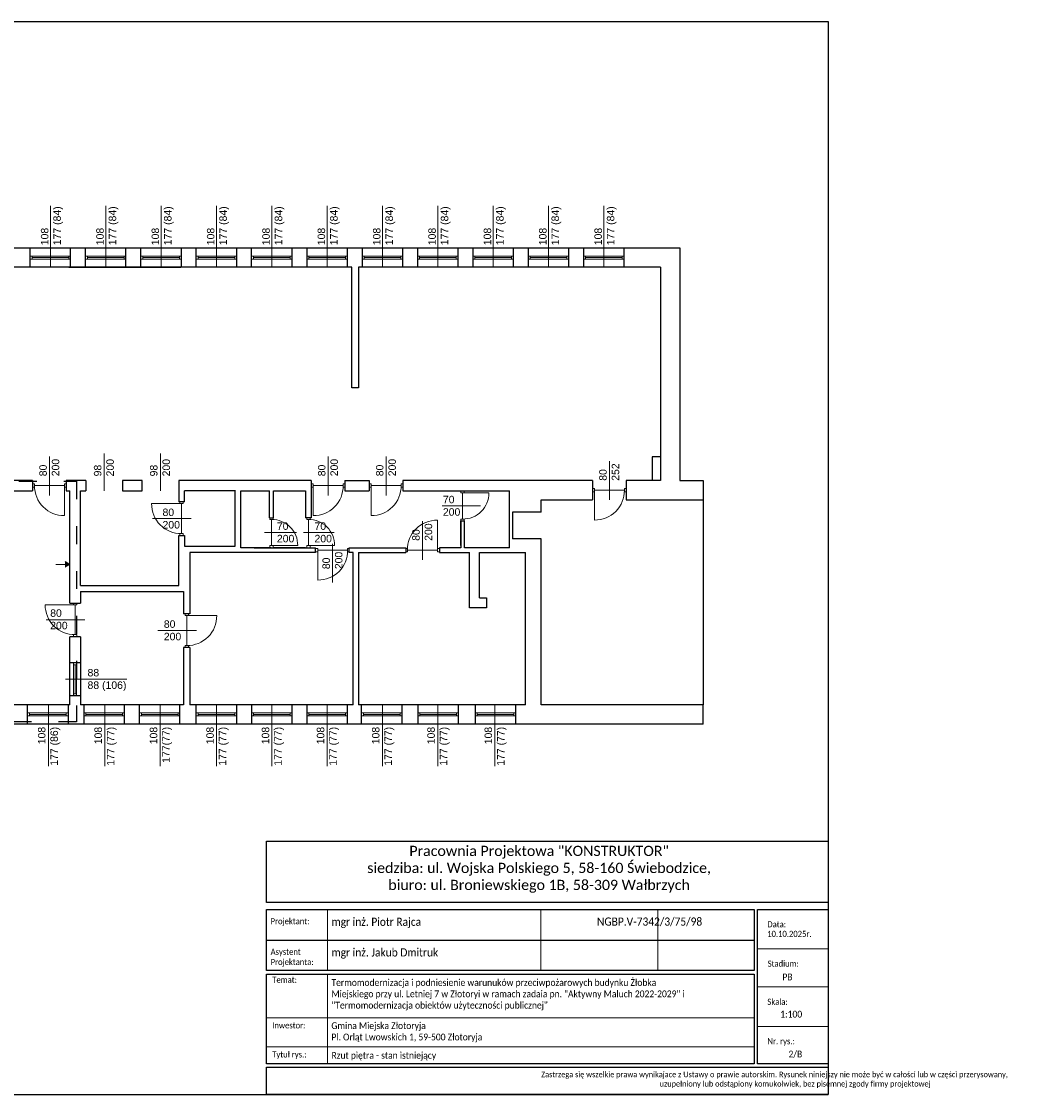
# Model space of a CAD drawing. Header units: millimetres. Extents: x 2341 to 31069, y -7915 to 10644.
# Tile 31 of 105: x 5784 to 8511, y 3967 to 6837. Entities that reach past the tile are written whole.
import ezdxf

# ---------------------------------------------------------------- set-up
doc = ezdxf.new("R2010")
doc.units = ezdxf.units.MM
doc.linetypes.add('ACAD_ISO03W100', pattern=[30, 12, -18])
for name, color, linetype, lineweight in [('Okładziny', 132, 'Continuous', 25), ('opisy', 5, 'Continuous', 5), ('stolarka', 3, 'Continuous', 9), ('ściany nośne', 1, 'Continuous', 25)]:
    doc.layers.add(name, color=color, linetype=linetype, lineweight=lineweight)
doc.styles.add('ROMANS', font='romans.shx', dxfattribs={"height": 1})
doc.styles.get("Standard").update_dxf_attribs({"font": 'ARIAL.TTF'})
doc.styles.add('TABELKA', font='romans.shx', dxfattribs={"width": 0.9})

msp = doc.modelspace()

# ---------------------------------------------------------------- hatches: boundary and pattern name
at = {"layer": 'Okładziny', "transparency": 33554687}
h = msp.add_hatch(color=7, dxfattribs=at)
h.dxf.hatch_style = 1
h.paths.add_polyline_path([(5900.6, 5384.5), (5900.6, 5377), (5913.6, 5384.5)])
h.paths.add_polyline_path([(5900.6, 5392), (5900.6, 5384.5), (5913.6, 5384.5)])

# ---------------------------------------------------------------- linework, layer by layer
at = {"color": 0, "lineweight": 15, "ltscale": 10}
for p, q in [((6602, 4297.9), (6602, 4461.7)), ((7172.7, 4297.9), (7172.7, 4461.7)), ((7485.8, 4297.9), (7485.8, 4461.7)), ((7941, 4356.6), (7751.7, 4356.6)), ((6602, 4048.4), (6602, 4287)), ((7941, 4255), (7751.7, 4255)), ((7742.6, 4172.1), (6439.5, 4172.1)), ((7751.7, 4148.2), (7941, 4148.2)), ((7742.6, 4093.9), (6439.5, 4093.9))]:
    msp.add_line(p, q, dxfattribs=at)
at = {"color": 0, "ltscale": 10}
msp.add_line((6439.5, 4379.8), (7742.6, 4379.8), dxfattribs=at)
for points in [[(6439.5, 4644.4), (7941, 4644.4), (7941, 4479.9), (6439.5, 4479.9)], [(6439.5, 4461.7), (7742.6, 4461.7), (7742.6, 4297.9), (6439.5, 4297.9)], [(7751.7, 4461.7), (7941, 4461.7), (7941, 4048.4), (7751.7, 4048.4)], [(6439.5, 4288.8), (7742.6, 4288.8), (7742.6, 4048.4), (6439.5, 4048.4)], [(6439.5, 4039.3), (7941, 4039.3), (7941, 3966.5), (6439.5, 3966.5)]]:
    msp.add_lwpolyline(points, close=True, dxfattribs=at)
at = {"layer": 'opisy', "color": 7}
for p, q in [((5861.6, 6179), (5861.6, 6343.5)), ((6009.6, 6179), (6009.6, 6343.5)), ((6157.5, 6179), (6157.5, 6343.5)), ((6305.5, 6179), (6305.5, 6343.5)), ((6453.5, 6179), (6453.5, 6343.5)), ((6601.5, 6179), (6601.5, 6343.5)), ((6749.5, 6179), (6749.5, 6343.5)), ((6897.5, 6179), (6897.5, 6343.5)), ((7045.5, 6179), (7045.5, 6343.5)), ((7193.5, 6179), (7193.5, 6343.5)), ((7341.5, 6179), (7341.5, 6343.5)), ((5859.1, 5569.1), (5859.1, 5672.8)), ((6005.6, 5581), (6005.6, 5681)), ((6155.6, 5581), (6155.6, 5681)), ((6604.1, 5569.1), (6604.1, 5672.8)), ((6759.1, 5569.1), (6759.1, 5672.8)), ((7356.1, 5557.1), (7356.1, 5660.8)), ((6908.9, 5540.6), (7011.4, 5540.6)), ((6238.1, 5507), (6134.4, 5507)), ((6856.1, 5396.5), (6856.1, 5500.2)), ((6434.2, 5469.5), (6519.7, 5469.5)), ((6538.2, 5469.5), (6620.2, 5469.5)), ((6616.1, 5336.1), (6616.1, 5439.8)), ((5900.6, 5384.5), (5875.6, 5384.5)), ((5913.6, 5384.5), (5900.6, 5392)), ((5913.6, 5384.5), (5900.6, 5377)), ((5913.6, 5384.5), (5900.6, 5384.5)), ((5953.6, 5236.5), (5849.9, 5236.5)), ((6252.1, 5207.5), (6148.4, 5207.5)), ((5901.6, 5077), (6066.2, 5077)), ((5856.1, 5009), (5856.1, 4844.4)), ((6007.1, 5009), (6007.1, 4844.4)), ((6155.1, 5009), (6155.1, 4844.4)), ((6305.6, 5009), (6305.6, 4844.4)), ((6453.6, 5009), (6453.6, 4844.4)), ((6601.6, 5009), (6601.6, 4844.4)), ((6749.1, 5009), (6749.1, 4844.4)), ((6897.1, 5009), (6897.1, 4844.4)), ((7050.1, 5009), (7050.1, 4844.4))]:
    msp.add_line(p, q, dxfattribs=at)
at = {"layer": 'stolarka', "color": 7}
for p, q in [((5807.6, 6209), (5812.6, 6209)), ((5812.6, 6201), (5807.6, 6201)), ((5812.6, 6209), (5812.6, 6201)), ((5812.6, 6209), (5910.6, 6209)), ((5812.6, 6205), (5910.6, 6205)), ((5812.6, 6201), (5910.6, 6201)), ((5915.6, 6209), (5910.6, 6209)), ((5910.6, 6209), (5910.6, 6201)), ((5910.6, 6201), (5915.6, 6201)), ((5955.6, 6209), (5960.6, 6209)), ((5960.6, 6201), (5955.6, 6201)), ((5960.6, 6209), (5960.6, 6201)), ((5960.6, 6209), (6058.6, 6209)), ((5960.6, 6205), (6058.6, 6205)), ((5960.6, 6201), (6058.6, 6201)), ((6063.6, 6209), (6058.6, 6209)), ((6058.6, 6209), (6058.6, 6201)), ((6058.6, 6201), (6063.6, 6201)), ((6103.5, 6209), (6108.5, 6209)), ((6108.5, 6201), (6103.5, 6201)), ((6108.5, 6209), (6108.5, 6201)), ((6108.5, 6209), (6206.5, 6209)), ((6108.5, 6205), (6206.5, 6205)), ((6108.5, 6201), (6206.5, 6201)), ((6211.5, 6209), (6206.5, 6209)), ((6206.5, 6209), (6206.5, 6201)), ((6206.5, 6201), (6211.5, 6201)), ((6251.5, 6209), (6256.5, 6209)), ((6256.5, 6201), (6251.5, 6201)), ((6256.5, 6209), (6256.5, 6201)), ((6256.5, 6209), (6354.5, 6209)), ((6256.5, 6205), (6354.5, 6205)), ((6256.5, 6201), (6354.5, 6201)), ((6359.5, 6209), (6354.5, 6209)), ((6354.5, 6209), (6354.5, 6201)), ((6354.5, 6201), (6359.5, 6201)), ((6399.5, 6209), (6404.5, 6209)), ((6404.5, 6201), (6399.5, 6201)), ((6404.5, 6209), (6404.5, 6201)), ((6404.5, 6209), (6502.5, 6209)), ((6404.5, 6205), (6502.5, 6205)), ((6404.5, 6201), (6502.5, 6201)), ((6507.5, 6209), (6502.5, 6209)), ((6502.5, 6209), (6502.5, 6201)), ((6502.5, 6201), (6507.5, 6201)), ((6547.5, 6209), (6552.5, 6209)), ((6552.5, 6201), (6547.5, 6201)), ((6552.5, 6209), (6552.5, 6201)), ((6552.5, 6209), (6650.5, 6209)), ((6552.5, 6205), (6650.5, 6205)), ((6552.5, 6201), (6650.5, 6201)), ((6655.5, 6209), (6650.5, 6209)), ((6650.5, 6209), (6650.5, 6201)), ((6650.5, 6201), (6655.5, 6201)), ((6695.5, 6209), (6700.5, 6209)), ((6700.5, 6201), (6695.5, 6201)), ((6700.5, 6209), (6700.5, 6201)), ((6700.5, 6209), (6798.5, 6209)), ((6700.5, 6205), (6798.5, 6205)), ((6700.5, 6201), (6798.5, 6201)), ((6803.5, 6209), (6798.5, 6209)), ((6798.5, 6209), (6798.5, 6201)), ((6798.5, 6201), (6803.5, 6201)), ((6843.5, 6209), (6848.5, 6209)), ((6848.5, 6201), (6843.5, 6201)), ((6848.5, 6209), (6848.5, 6201)), ((6848.5, 6209), (6946.5, 6209)), ((6848.5, 6205), (6946.5, 6205)), ((6848.5, 6201), (6946.5, 6201)), ((6951.5, 6209), (6946.5, 6209)), ((6946.5, 6209), (6946.5, 6201)), ((6946.5, 6201), (6951.5, 6201)), ((6991.5, 6209), (6996.5, 6209)), ((6996.5, 6201), (6991.5, 6201)), ((6996.5, 6209), (6996.5, 6201)), ((6996.5, 6209), (7094.5, 6209)), ((6996.5, 6205), (7094.5, 6205)), ((6996.5, 6201), (7094.5, 6201)), ((7099.5, 6209), (7094.5, 6209)), ((7094.5, 6209), (7094.5, 6201)), ((7094.5, 6201), (7099.5, 6201)), ((7139.5, 6209), (7144.5, 6209)), ((7144.5, 6201), (7139.5, 6201)), ((7144.5, 6209), (7144.5, 6201)), ((7144.5, 6209), (7242.5, 6209)), ((7144.5, 6205), (7242.5, 6205)), ((7144.5, 6201), (7242.5, 6201)), ((7247.5, 6209), (7242.5, 6209)), ((7242.5, 6209), (7242.5, 6201)), ((7242.5, 6201), (7247.5, 6201)), ((7287.5, 6209), (7292.5, 6209)), ((7292.5, 6201), (7287.5, 6201)), ((7292.5, 6209), (7292.5, 6201)), ((7292.5, 6209), (7390.5, 6209)), ((7292.5, 6205), (7390.5, 6205)), ((7292.5, 6201), (7390.5, 6201)), ((7395.5, 6209), (7390.5, 6209)), ((7390.5, 6209), (7390.5, 6201)), ((7390.5, 6201), (7395.5, 6201)), ((5819.1, 5599.6), (5813.6, 5599.6)), ((5819.1, 5590.6), (5819.1, 5599.6)), ((5899.1, 5599.6), (5903.6, 5599.6)), ((5899.1, 5590.6), (5899.1, 5599.6)), ((6564.1, 5599.6), (6558.6, 5599.6)), ((6564.1, 5590.6), (6564.1, 5599.6)), ((6644.1, 5599.6), (6648.6, 5599.6)), ((6644.1, 5590.6), (6644.1, 5599.6)), ((6719.1, 5599.6), (6713.6, 5599.6)), ((6719.1, 5590.6), (6719.1, 5599.6)), ((6799.1, 5599.6), (6803.6, 5599.6)), ((6799.1, 5590.6), (6799.1, 5599.6)), ((5819.1, 5590.6), (5813.6, 5590.6)), ((5819.1, 5595.1), (5899.1, 5595.1)), ((5899.1, 5595.1), (5899.1, 5515.1)), ((5899.1, 5590.6), (5903.6, 5590.6)), ((6564.1, 5590.6), (6558.6, 5590.6)), ((6564.1, 5595.1), (6644.1, 5595.1)), ((6564.1, 5595.1), (6564.1, 5515.1)), ((6644.1, 5590.6), (6648.6, 5590.6)), ((6719.1, 5590.6), (6713.6, 5590.6)), ((6719.1, 5595.1), (6799.1, 5595.1)), ((6719.1, 5595.1), (6719.1, 5515.1)), ((6799.1, 5590.6), (6803.6, 5590.6)), ((6959.1, 5575.6), (6959.1, 5581.1)), ((6968.1, 5575.6), (6959.1, 5575.6)), ((6963.6, 5575.6), (7033.6, 5575.6)), ((6963.6, 5575.6), (6963.6, 5505.6)), ((6968.1, 5575.6), (6968.1, 5581.1)), ((7316.1, 5587.6), (7310.6, 5587.6)), ((7316.1, 5578.6), (7310.6, 5578.6)), ((7316.1, 5578.6), (7316.1, 5587.6)), ((7316.1, 5583.1), (7396.1, 5583.1)), ((7316.1, 5583.1), (7316.1, 5503.1)), ((7396.1, 5587.6), (7400.6, 5587.6)), ((7396.1, 5578.6), (7396.1, 5587.6)), ((7396.1, 5578.6), (7400.6, 5578.6)), ((6212.1, 5547), (6132.1, 5547)), ((6207.6, 5547), (6207.6, 5551.5)), ((6216.6, 5547), (6207.6, 5547)), ((6212.1, 5467), (6212.1, 5547)), ((6216.6, 5547), (6216.6, 5551.5)), ((6448.1, 5504.5), (6448.1, 5509)), ((6457.1, 5504.5), (6448.1, 5504.5)), ((6452.6, 5434.5), (6452.6, 5504.5)), ((6457.1, 5504.5), (6457.1, 5509)), ((6546.6, 5504.5), (6546.6, 5509)), ((6555.6, 5504.5), (6546.6, 5504.5)), ((6551.1, 5434.5), (6551.1, 5504.5)), ((6555.6, 5504.5), (6555.6, 5509)), ((6896.1, 5422.5), (6896.1, 5502.5)), ((6959.1, 5505.6), (6959.1, 5501.1)), ((6968.1, 5505.6), (6959.1, 5505.6)), ((6968.1, 5505.6), (6968.1, 5501.1)), ((6207.6, 5467), (6207.6, 5461.5)), ((6216.6, 5467), (6207.6, 5467)), ((6216.6, 5467), (6216.6, 5461.5)), ((6448.1, 5434.5), (6448.1, 5429)), ((6457.1, 5434.5), (6448.1, 5434.5)), ((6452.6, 5434.5), (6522.6, 5434.5)), ((6457.1, 5434.5), (6457.1, 5429)), ((6546.6, 5434.5), (6546.6, 5429)), ((6555.6, 5434.5), (6546.6, 5434.5)), ((6551.1, 5434.5), (6621.1, 5434.5)), ((6555.6, 5434.5), (6555.6, 5429)), ((6576.1, 5427), (6570.6, 5427)), ((6576.1, 5418), (6576.1, 5427)), ((6656.1, 5427), (6660.6, 5427)), ((6656.1, 5418), (6656.1, 5427)), ((6816.1, 5427), (6811.6, 5427)), ((6816.1, 5427), (6816.1, 5418)), ((6896.1, 5427), (6901.6, 5427)), ((6896.1, 5427), (6896.1, 5418)), ((6576.1, 5418), (6570.6, 5418)), ((6576.1, 5422.5), (6656.1, 5422.5)), ((6576.1, 5422.5), (6576.1, 5342.5)), ((6656.1, 5418), (6660.6, 5418)), ((6816.1, 5418), (6811.6, 5418)), ((6896.1, 5422.5), (6816.1, 5422.5)), ((6896.1, 5418), (6901.6, 5418)), ((5923.1, 5276.5), (5923.1, 5281)), ((5932.1, 5276.5), (5932.1, 5281)), ((5927.6, 5276.5), (5847.6, 5276.5)), ((5932.1, 5276.5), (5923.1, 5276.5)), ((5927.6, 5196.5), (5927.6, 5276.5)), ((6221.6, 5247.5), (6221.6, 5252)), ((6230.6, 5247.5), (6221.6, 5247.5)), ((6226.1, 5167.5), (6226.1, 5247.5)), ((6226.1, 5247.5), (6306.1, 5247.5)), ((6230.6, 5247.5), (6230.6, 5252)), ((5923.1, 5196.5), (5923.1, 5191)), ((5932.1, 5196.5), (5923.1, 5196.5)), ((5932.1, 5196.5), (5932.1, 5191)), ((6221.6, 5167.5), (6221.6, 5162)), ((6230.6, 5167.5), (6221.6, 5167.5)), ((6230.6, 5167.5), (6230.6, 5162)), ((5923.6, 5116), (5923.6, 5121)), ((5931.6, 5116), (5923.6, 5116)), ((5923.6, 5116), (5923.6, 5038)), ((5927.6, 5116), (5927.6, 5038)), ((5931.6, 5121), (5931.6, 5116)), ((5931.6, 5116), (5931.6, 5038)), ((5931.6, 5038), (5923.6, 5038)), ((5923.6, 5038), (5923.6, 5033)), ((5931.6, 5033), (5931.6, 5038)), ((5800.6, 4987), (5805.6, 4987)), ((5805.6, 4979), (5800.6, 4979)), ((5805.6, 4987), (5805.6, 4979)), ((5805.6, 4987), (5903.6, 4987)), ((5805.6, 4983), (5903.6, 4983)), ((5805.6, 4979), (5903.6, 4979)), ((5908.6, 4987), (5903.6, 4987)), ((5903.6, 4987), (5903.6, 4979)), ((5903.6, 4979), (5908.6, 4979)), ((5951.6, 4987), (5956.6, 4987)), ((5956.6, 4979), (5951.6, 4979)), ((5956.6, 4987), (5956.6, 4979)), ((5956.6, 4987), (6054.6, 4987)), ((5956.6, 4983), (6054.6, 4983)), ((5956.6, 4979), (6054.6, 4979)), ((6059.6, 4987), (6054.6, 4987)), ((6054.6, 4987), (6054.6, 4979)), ((6054.6, 4979), (6059.6, 4979)), ((6099.6, 4987), (6104.6, 4987)), ((6104.6, 4979), (6099.6, 4979)), ((6104.6, 4987), (6104.6, 4979)), ((6104.6, 4987), (6202.6, 4987)), ((6104.6, 4983), (6202.6, 4983)), ((6104.6, 4979), (6202.6, 4979)), ((6207.6, 4987), (6202.6, 4987)), ((6202.6, 4987), (6202.6, 4979)), ((6202.6, 4979), (6207.6, 4979)), ((6251.6, 4987), (6256.6, 4987)), ((6256.6, 4979), (6251.6, 4979)), ((6256.6, 4987), (6256.6, 4979)), ((6256.6, 4987), (6354.6, 4987)), ((6256.6, 4983), (6354.6, 4983)), ((6256.6, 4979), (6354.6, 4979)), ((6359.6, 4987), (6354.6, 4987)), ((6354.6, 4987), (6354.6, 4979)), ((6354.6, 4979), (6359.6, 4979)), ((6399.6, 4987), (6404.6, 4987)), ((6404.6, 4979), (6399.6, 4979)), ((6404.6, 4987), (6404.6, 4979)), ((6404.6, 4987), (6502.6, 4987)), ((6404.6, 4983), (6502.6, 4983)), ((6404.6, 4979), (6502.6, 4979)), ((6507.6, 4987), (6502.6, 4987)), ((6502.6, 4987), (6502.6, 4979)), ((6502.6, 4979), (6507.6, 4979)), ((6547.6, 4987), (6552.6, 4987)), ((6552.6, 4979), (6547.6, 4979)), ((6552.6, 4987), (6552.6, 4979)), ((6552.6, 4987), (6650.6, 4987)), ((6552.6, 4983), (6650.6, 4983)), ((6552.6, 4979), (6650.6, 4979)), ((6655.6, 4987), (6650.6, 4987)), ((6650.6, 4987), (6650.6, 4979)), ((6650.6, 4979), (6655.6, 4979)), ((6693.6, 4987), (6698.6, 4987)), ((6698.6, 4979), (6693.6, 4979)), ((6698.6, 4987), (6698.6, 4979)), ((6698.6, 4987), (6796.6, 4987)), ((6698.6, 4983), (6796.6, 4983)), ((6698.6, 4979), (6796.6, 4979)), ((6801.6, 4987), (6796.6, 4987)), ((6796.6, 4987), (6796.6, 4979)), ((6796.6, 4979), (6801.6, 4979)), ((6844.6, 4987), (6849.6, 4987)), ((6849.6, 4979), (6844.6, 4979)), ((6849.6, 4987), (6849.6, 4979)), ((6849.6, 4987), (6947.6, 4987)), ((6849.6, 4983), (6947.6, 4983)), ((6849.6, 4979), (6947.6, 4979)), ((6952.6, 4987), (6947.6, 4987)), ((6947.6, 4987), (6947.6, 4979)), ((6947.6, 4979), (6952.6, 4979)), ((6997.6, 4987), (7002.6, 4987)), ((7002.6, 4979), (6997.6, 4979)), ((7002.6, 4987), (7002.6, 4979)), ((7002.6, 4987), (7100.6, 4987)), ((7002.6, 4983), (7100.6, 4983)), ((7002.6, 4979), (7100.6, 4979)), ((7105.6, 4987), (7100.6, 4987)), ((7100.6, 4987), (7100.6, 4979)), ((7100.6, 4979), (7105.6, 4979))]:
    msp.add_line(p, q, dxfattribs=at)
for points in [[(5899.1, 5515.1, -0.425735), (5819.1, 5595.1)], [(6564.1, 5515.1, 0.425735), (6644.1, 5595.1)], [(6719.1, 5515.1, 0.425735), (6799.1, 5595.1)], [(7033.6, 5575.6, -0.42548), (6963.6, 5505.6)], [(7316.1, 5503.1, 0.425735), (7396.1, 5583.1)], [(6132.1, 5547, 0.425735), (6212.1, 5467)], [(6522.6, 5434.5, 0.42548), (6452.6, 5504.5)], [(6621.1, 5434.5, 0.42548), (6551.1, 5504.5)], [(6896.1, 5502.5, 0.425735), (6816.1, 5422.5)], [(6576.1, 5342.5, 0.425735), (6656.1, 5422.5)], [(5847.6, 5276.5, 0.425735), (5927.6, 5196.5)], [(6306.1, 5247.5, -0.425735), (6226.1, 5167.5)]]:
    msp.add_lwpolyline(points, format="xyb", dxfattribs=at)
at = {"layer": 'ściany nośne', "color": 0}
for p, q in [((2341, 6836.5), (7941, 6836.5)), ((7941, 6836.5), (7941, 3966.5)), ((2341, 3966.5), (7941, 3966.5))]:
    msp.add_line(p, q, dxfattribs=at)
at = {"layer": 'ściany nośne', "color": 7}
for p, q in [((5659.6, 6231), (7544.6, 6231)), ((5807.6, 6179), (5807.6, 6231)), ((5910.6, 6231), (6210.6, 6231)), ((5915.6, 6179), (5915.6, 6231)), ((5955.6, 6179), (5955.6, 6231)), ((6063.5, 6179), (6063.5, 6231)), ((6103.5, 6179), (6103.5, 6231)), ((6210.6, 6231), (6236.6, 6231)), ((6211.5, 6179), (6211.5, 6231.4)), ((6236.6, 6231), (6656.6, 6231)), ((6251.5, 6179), (6251.5, 6231)), ((6359.5, 6179), (6359.5, 6231)), ((6399.5, 6179), (6399.5, 6231)), ((6507.5, 6179), (6507.5, 6231)), ((6547.5, 6179), (6547.5, 6231)), ((6655.5, 6179), (6655.5, 6231)), ((6695.5, 6179), (6695.5, 6231)), ((6803.5, 6179), (6803.5, 6231)), ((6843.5, 6179), (6843.5, 6231)), ((6951.5, 6179), (6951.5, 6231)), ((6976.6, 6231), (7396.6, 6231)), ((6991.5, 6179), (6991.5, 6231)), ((7099.5, 6179), (7099.5, 6231)), ((7139.5, 6179), (7139.5, 6231)), ((7247.5, 6179), (7247.5, 6231)), ((7287.5, 6179), (7287.5, 6231)), ((7395.5, 6179), (7395.5, 6231)), ((7544.6, 6231), (7544.6, 5609)), ((6667.6, 6179), (5659.6, 6179)), ((5910.6, 6179), (6210.6, 6179)), ((6240.6, 6179), (6210.6, 6179)), ((6656.6, 6179), (6240.6, 6179)), ((6667.6, 5857), (6667.6, 6179)), ((6685.6, 6179), (6685.6, 5857)), ((7492.6, 6179), (6685.6, 6179)), ((7396.6, 6179), (6980.6, 6179)), ((7492.6, 6179), (7492.6, 5609)), ((6685.6, 5857), (6667.6, 5857)), ((7492.6, 5672), (7470.6, 5672)), ((7470.6, 5672), (7470.6, 5609)), ((5813.6, 5609), (5659.6, 5609)), ((5813.6, 5609), (5813.6, 5581)), ((5956.6, 5609), (5903.6, 5609)), ((5903.6, 5609), (5903.6, 5581)), ((5956.6, 5609), (5956.6, 5581)), ((6106.6, 5609), (6054.6, 5609)), ((6054.6, 5609), (6054.6, 5581)), ((6106.6, 5581), (6106.6, 5609)), ((6496.6, 5609), (6204.6, 5609)), ((6204.6, 5609), (6204.6, 5551.5)), ((6558.6, 5609), (6496.6, 5609)), ((6558.6, 5609), (6558.6, 5581)), ((6648.6, 5609), (6648.6, 5581)), ((6648.6, 5609), (6713.6, 5609)), ((6713.6, 5609), (6713.6, 5581)), ((7310.6, 5609), (6803.6, 5609)), ((6803.6, 5609), (6803.6, 5581)), ((7310.6, 5609), (7310.6, 5557)), ((7492.6, 5609), (7400.6, 5609)), ((7400.6, 5609), (7400.6, 5557)), ((7544.6, 5609), (7606.6, 5609)), ((7606.6, 5609), (7606.6, 5557)), ((5631.6, 5581), (5813.6, 5581)), ((5903.6, 5581), (5913.6, 5581)), ((5913.6, 5281), (5913.6, 5581)), ((5941.6, 5328), (5941.6, 5581)), ((5941.6, 5581), (5956.6, 5581)), ((6054.6, 5581), (6106.6, 5581)), ((6356.4, 5581), (6219.6, 5581)), ((6219.6, 5551.5), (6219.6, 5581)), ((6355.6, 5433), (6355.6, 5581)), ((6370.6, 5429), (6370.6, 5581)), ((6370.6, 5581), (6447.6, 5581)), ((6447.6, 5509), (6447.6, 5581)), ((6457.6, 5509), (6457.6, 5581)), ((6457.6, 5581), (6543.6, 5581)), ((6543.6, 5581), (6543.6, 5509)), ((6558.6, 5581), (6558.6, 5509)), ((6648.6, 5581.1), (6713.6, 5581)), ((6803.6, 5581), (6964.6, 5581.1)), ((6958.6, 5581.1), (6968.6, 5581.1)), ((6958.6, 5581.1), (6968.6, 5581.1)), ((6968.6, 5581.1), (7088.6, 5581.1)), ((7088.6, 5429.1), (7088.6, 5581.1)), ((6219.6, 5551.5), (6204.6, 5551.5)), ((7173.6, 5524), (7173.6, 5557)), ((7173.6, 5557), (7310.6, 5557)), ((7400.6, 5557), (7606.6, 5557)), ((7492.6, 5557), (7554.6, 5557)), ((7606.6, 5557), (7606.6, 5009)), ((7173.6, 5524), (7096.6, 5524)), ((7096.6, 5524), (7096.6, 5453)), ((6447.6, 5509), (6457.6, 5509)), ((6558.6, 5509), (6543.6, 5509)), ((6958.6, 5501.1), (6958.6, 5429.1)), ((6958.6, 5435.3), (6958.6, 5501.1)), ((6958.6, 5501.1), (6968.6, 5501.1)), ((6968.6, 5429.1), (6968.6, 5501.1)), ((6204.6, 5328), (6204.6, 5461.5)), ((6204.6, 5461.5), (6219.6, 5461.5)), ((6219.6, 5461.5), (6219.6, 5433)), ((6219.6, 5433), (6355.6, 5433)), ((6374.6, 5429), (6370.6, 5429)), ((6451.6, 5429), (6374.6, 5429)), ((6406.6, 5429), (6542.6, 5429)), ((6447.6, 5429), (6457.6, 5429)), ((6543.6, 5429), (6457.6, 5429)), ((6543.6, 5429), (6570.6, 5429)), ((6570.6, 5416), (6570.6, 5429)), ((6660.6, 5429), (6811.6, 5429.1)), ((6660.6, 5416), (6660.6, 5429)), ((6811.6, 5429.1), (6811.6, 5416)), ((6901.6, 5429.1), (6901.6, 5416)), ((6958.6, 5429.1), (6901.6, 5429.1)), ((7088.6, 5429.1), (6968.6, 5429.1)), ((7173.6, 5453), (7096.6, 5453)), ((7173.6, 5009), (7173.6, 5453)), ((6234.6, 5416), (6234.6, 5252)), ((6570.6, 5416), (6234.6, 5416)), ((6670.6, 5416), (6660.6, 5416)), ((6670.6, 5009), (6670.6, 5416)), ((6685.6, 5416), (6811.6, 5416)), ((6685.6, 5416), (6685.6, 5009)), ((6901.6, 5416), (6981.6, 5416)), ((6981.6, 5268), (6981.6, 5416)), ((7008.6, 5416), (7131.6, 5416)), ((7008.6, 5295), (7008.6, 5416)), ((7131.6, 5009), (7131.6, 5416)), ((5941.6, 5328), (6204.6, 5328)), ((5941.6, 5312), (5941.6, 5281)), ((5941.6, 5312), (6217.6, 5312)), ((6217.6, 5312), (6217.6, 5252)), ((5913.6, 5281), (5941.6, 5281)), ((7008.6, 5295), (7027.6, 5295)), ((7027.6, 5295), (7027.6, 5268)), ((7027.6, 5268), (6981.6, 5268)), ((6234.6, 5252), (6217.6, 5252)), ((5913.6, 5009), (5913.6, 5191)), ((5941.6, 5191), (5913.6, 5191)), ((5941.6, 5191), (5941.6, 5009)), ((6217.6, 5162), (6217.6, 5009)), ((6234.6, 5162), (6217.6, 5162)), ((6234.6, 5162), (6234.6, 5009)), ((5941.6, 5121), (5913.6, 5121)), ((5941.6, 5033), (5913.6, 5033)), ((5913.6, 5009), (5643.6, 5009)), ((5800.6, 4957), (5800.6, 5009)), ((5908.6, 5009), (5908.6, 4957)), ((6217.6, 5009), (5941.6, 5009)), ((5951.6, 4957), (5951.6, 5009)), ((6059.6, 4957), (6059.6, 5009)), ((6099.6, 4957), (6099.6, 5009)), ((6207.6, 4957), (6207.6, 5009)), ((6670.6, 5009), (6234.6, 5009)), ((6251.6, 4957), (6251.6, 5009)), ((6359.6, 4957), (6359.6, 5009)), ((6399.6, 4957), (6399.6, 5009)), ((6507.6, 4957), (6507.6, 5009)), ((6547.6, 4957), (6547.6, 5009)), ((6655.6, 4957), (6655.6, 5009)), ((7131.6, 5009), (6685.6, 5009)), ((6693.6, 4957), (6693.6, 5009)), ((6801.6, 4957), (6801.6, 5009)), ((6844.6, 4957), (6844.6, 5009)), ((6952.6, 4957), (6952.6, 5009)), ((6997.6, 4957), (6997.6, 5009)), ((7105.6, 4957), (7105.6, 5009)), ((7554.6, 5009), (7173.6, 5009)), ((7606.6, 5009), (7235.6, 5009)), ((7606.6, 4957), (7606.6, 5009)), ((7606.6, 4957), (5614.6, 4957))]:
    msp.add_line(p, q, dxfattribs=at)
at = {"layer": 'ściany nośne', "linetype": 'ACAD_ISO03W100', "ltscale": 4}
for p, q in [((5657, 5606.7), (5931.3, 5606.7)), ((5931.3, 5606.7), (5931.3, 4962.9)), ((5931.3, 4962.9), (3234.1, 4962.9))]:
    msp.add_line(p, q, dxfattribs=at)

# ---------------------------------------------------------------- texts
at = {"color": 0, "ltscale": 10, "insert": (6466.2, 4631.8), "char_height": 27.3, "width": 1403.675, "attachment_point": 1}
msp.add_mtext('\\pqc;\\fCalibri|b0|i0|c0|p0;Pracownia Projektowa "KONSTRUKTOR"\\Psiedziba: ul. Wojska Polskiego 5, 58-160 Świebodzice,\\Pbiuro: ul. Broniewskiego 1B, 58-309 Wałbrzych', dxfattribs=at)
at = {"color": 0, "ltscale": 10, "attachment_point": 1, "style": 'TABELKA'}
for s, insert, char_height, width in [('\\fCalibri|b0|i0|c0|p0;\\W0.9;Projektant:', (6450.2, 4438.4), 16.38, 198.38), ('\\fCalibri|b0|i0|c0|p0;\\W0.9;Data:', (7778.2, 4430.1), 16.38, 198.396), ('{\\fCalibri|b0|i0|c238|p34;10.10.2025\\fCalibri|b0|i0|c0|p34;r.}', (7777.9, 4404.4), 16.38, 198.38), ('{\\fCalibri|b0|i0|c0|p0;Asystent\\PProjektanta:}', (6450.2, 4356.5), 16.38, 198.38), ('\\fCalibri|b0|i0|c0|p0;\\W0.9;Stadium:', (7779.2, 4324.8), 16.38, 198.396), ('\\fCalibri|b0|i0|c0|p0;\\W0.9;Temat:', (6454.6, 4281.6), 16.38, 198.396), ('\\A1;\\pxt20.75813,41.51508;{\\fCalibri|b0|i0|c238|p34;Termomodernizacja i podniesienie warunuków przeciwpożarowych budynku Żłobka \\PMiejskiego przy ul. Letniej 7 w Złotoryi w ramach zadaia pn. "Aktywny Maluch 2022-2029" i\\P"Termomodernizacja obiektów użyteczności publicznej"\\P\\pt0;\\P\\P\\pt20.75813,41.51508; }', (6612.9, 4275.2), 18.2, 1242.764), ('{\\fCalibri|b0|i0|c238|p0;PB}', (7818.4, 4290.2), 18.2, 42.786), ('\\fCalibri|b0|i0|c0|p0;\\W0.9;Skala:', (7778.3, 4222.7), 16.38, 198.396), ('{\\fCalibri|b0|i0|c0|p0;1:100}', (7812.8, 4190.6), 18.2, 198.38), ('\\fCalibri|b0|i0|c0|p0;\\W0.9;Inwestor:', (6454.6, 4159.7), 16.38, 198.396), ('\\fCalibri|b0|i0|c0|p0;\\W0.9;Nr. rys.:', (7778.6, 4117.3), 16.38, 198.396), ('\\fCalibri|b0|i0|c0|p0;\\W0.9;Tytuł rys.:', (6454.6, 4082), 16.38, 198.396), ('{\\fCalibri|b0|i0|c0|p0;2/B}', (7834.8, 4083.8), 18.2, 198.38)]:
    msp.add_mtext(s, dxfattribs=dict(at, insert=insert, char_height=char_height, width=width))
at = {"color": 0, "ltscale": 10, "attachment_point": 1}
for s, insert, char_height, style in [('\\fCalibri|b0|i0|c0|p0;\\W0.9;mgr inż. Piotr Rajca', (6613.1, 4439.5), 21.84, 'TABELKA'), ('\\pxqc;{\\fCalibri|b0|i0|c0|p0;NGBP.V-7342/3/75/98}', (7322.8, 4440), 21.84, 'TABELKA'), ('{\\fCalibri|b0|i0|c0|p0;mgr inż. Jakub Dmitruk}', (6613.1, 4357.6), 21.84, 'TABELKA'), ('\\A1;\\P{\\fCalibri|b0|i0|c238|p34;Gmina Miejska Złotoryja \\PPl. Orląt Lwowskich 1, 59-500 Złotoryja}', (6612.7, 4190.1), 18.2, 'TABELKA'), ('{\\fCalibri|b0|i0|c0|p0;Rzut piętra - stan istniejący}', (6613.1, 4080.4), 18.2, 'TABELKA'), ('\\pqc;\\fCalibri|b0|i0|c0|p0;\\W0.9;Zastrzega się wszelkie prawa wynikajace z Ustawy o prawie autorskim. Rysunek niniejszy nie może być w całości lub w części przerysowany,\\P                      uzupełniony lub odstąpiony komukolwiek, bez pisemnej zgody firmy projektowej ', (7173.8, 4027.8), 15, 'ROMANS')]:
    msp.add_mtext(s, dxfattribs=dict(at, insert=insert, char_height=char_height, style=style))
at = {"layer": 'opisy', "color": 7, "char_height": 20, "rotation": 90}
for s, insert, width, attachment_point in [('108\\P177 (84)', (5836, 6238), 104.913, 1), ('108\\P177 (84)', (5984, 6238), 104.913, 1), ('108\\P177 (84)', (6131.9, 6238), 104.913, 1), ('108\\P177 (84)', (6279.9, 6238), 104.913, 1), ('108\\P177 (84)', (6427.9, 6238), 104.913, 1), ('108\\P177 (84)', (6575.9, 6238), 104.913, 1), ('108\\P177 (84)', (6723.9, 6238), 104.913, 1), ('108\\P177 (84)', (6871.9, 6238), 104.913, 1), ('108\\P177 (84)', (7019.9, 6238), 104.913, 1), ('108\\P177 (84)', (7167.9, 6238), 104.913, 1), ('108\\P177 (84)', (7315.9, 6238), 104.913, 1), ('80\\P200', (5831.8, 5620.1), 6.698, 1), ('98\\P200', (5977.7, 5619.8), 104.913, 1), ('98\\P200', (6127.7, 5619.8), 104.913, 1), ('80\\P200', (6576.8, 5620.1), 6.698, 1), ('80\\P200', (6731.8, 5620.1), 6.698, 1), ('80\\P252', (7328.8, 5608.1), 6.698, 1), ('80\\P200', (6828.8, 5447.5), 6.698, 1), ('80\\P200', (6588.8, 5371.6), 6.698, 1), ('108\\P177 (86)', (5828.2, 4949.9), 104.913, 3), ('108\\P177 (77)', (5979.2, 4949.9), 104.913, 3), ('108\\P177(77)', (6127.2, 4949.9), 104.913, 3), ('108\\P177 (77)', (6278.3, 4949.9), 104.913, 3), ('108\\P177 (77)', (6426.5, 4949.9), 104.913, 3), ('108\\P177 (77)', (6573.7, 4949.9), 104.913, 3), ('108\\P177 (77)', (6721.2, 4949.9), 104.913, 3), ('108\\P177 (77)', (6869.2, 4949.9), 104.913, 3), ('108\\P177 (77)', (7022.2, 4949.9), 104.913, 3)]:
    msp.add_mtext(s, dxfattribs=dict(at, insert=insert, width=width, attachment_point=attachment_point))
at = {"layer": 'opisy', "color": 7, "char_height": 20, "attachment_point": 1}
for s, insert, width in [('70\\P200', (6910.8, 5567.9), 6.698), ('80\\P200', (6161.2, 5533.7), 6.698), ('70\\P200', (6467, 5496.8), 6.698), ('70\\P200', (6567.5, 5496.8), 6.698), ('80\\P200', (5860.9, 5264.2), 6.698), ('80\\P200', (6164.7, 5234.8), 6.698), ('88\\P88 (106)', (5960.7, 5104.8), 104.913)]:
    msp.add_mtext(s, dxfattribs=dict(at, insert=insert, width=width))

doc.saveas('drawing.dxf')
